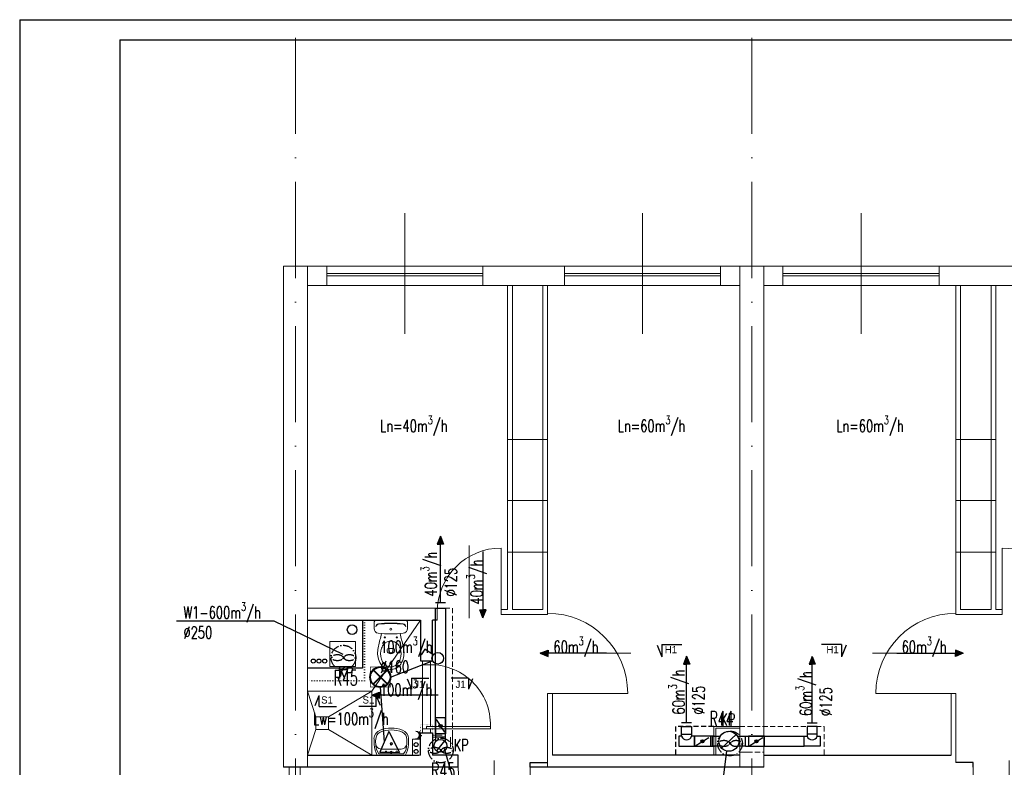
# Model space of a CAD drawing. Header units: millimetres. Extents: x -6513 to 30474, y -6915 to 65597.
# Tile 199 of 256: x -3136 to -1906, y 23280 to 24214. Entities that reach past the tile are written whole.
import ezdxf
from ezdxf.enums import TextEntityAlignment as Align

# ---------------------------------------------------------------- set-up
doc = ezdxf.new("R2010")
doc.units = ezdxf.units.MM
for name, pattern in [('ACAD_ISO03W100', [30, 12, -18]), ('ACAD_ISO10W100', [18, 12, -3, 0, -3]), ('DASHED', [19.05, 12.7, -6.35]), ('DOT', [6.35, 0, -6.35])]:
    doc.linetypes.add(name, pattern=pattern)
doc.layers.get('0').update_dxf_attribs({"color": 8})
for name, color, linetype in [('A200_General07', 8, 'Continuous'), ('A200_General08', 8, 'Continuous'), ('A270_text04', 8, 'Continuous'), ('A_obudowy', 8, 'Continuous'), ('DB_inst_pomocn', 8, 'Continuous'), ('DB_WM_nawiew-opis', 8, 'Continuous')]:
    doc.layers.add(name, color=color, linetype=linetype)
for name, color, linetype, lineweight in [('A_cienka', 8, 'Continuous', 5), ('A_linia przekroj', 8, 'Continuous', 25), ('A_osie', 8, 'ACAD_ISO10W100', 5), ('A_przerywana', 8, 'ACAD_ISO03W100', 5), ('A_widok', 8, 'Continuous', 13), ('cieńkie', 8, 'Continuous', 9), ('DB-WM-nawiew-opis', 8, 'Continuous', 25), ('DB-WM-nawiew-opis-odnośnik', 8, 'Continuous', 30), ('DB-WM-wywiew-opis', 8, 'Continuous', 25), ('DB_WM_nawiew', 8, 'Continuous', 30), ('DB_WM_ścianka nowa', 8, 'Continuous', 25), ('E_gniazda wtykowe', 1, 'Continuous', 30), ('E_oświetlenie', 1, 'Continuous', 30), ('E_technologia', 1, 'ACAD_ISO10W100', 30), ('noew ściany archwig', 8, 'Continuous', 9), ('R-TABELKA', 8, 'Continuous', 25), ('snitarne archwig nowe', 8, 'Continuous', 9), ('Stolarka ARCHWIG', 8, 'Continuous', 5), ('widokowe ARCHWIG', 8, 'Continuous', 5), ('wyburzenia', 8, 'DOT', 20), ('Ściany ARCHWIG', 8, 'Continuous', 30)]:
    doc.layers.add(name, color=color, linetype=linetype, lineweight=lineweight)
doc.styles.add('BRH', font='txt')
doc.styles.add('SIMPLEXD', font='SIMPLEX.SHX', dxfattribs={"width": 0.6})
doc.styles.get("Standard").update_dxf_attribs({"font": 'txt.shx', "width": 0.9})

# ---------------------------------------------------------------- blocks, each defined once
blk = doc.blocks.new('drzwi schem')
at = {"color": 252}
blk.add_line((0, 0), (0, 1), dxfattribs=at)
at = {"color": 252, "ltscale": 10}
blk.add_line((0.5, -0.093), (0.5, 1.04), dxfattribs=at)
at = {"color": 252}
blk.add_arc((0, 0), 1, 0, 90, dxfattribs=at)
blk = doc.blocks.new('umywalka oli2')
at = {"layer": 'snitarne archwig nowe', "color": 252}
for p, q in [((0, 17.6), (0, 0)), ((2, 15.4), (2, 0)), ((20.9, 21.6), (13.7, 21.6)), ((0, 0), (0, -17.6)), ((2, 0), (2, -15.4)), ((7.9, 0), (7.9, 10.8)), ((7.9, -10.8), (7.9, 0)), ((13.7, -21.6), (20.9, -21.6))]:
    blk.add_line(p, q, dxfattribs=at)
for centre, radius in [((4.1, 0), 1.11), ((4.5, 6.6), 0.994), ((14.5, 0), 1.48), ((14.5, 0), 0.946), ((4.5, -6.6), 0.994)]:
    blk.add_circle(centre, radius, dxfattribs=at)
for centre, radius, start, end in [((15.6, -9.9), 31.5, 93.3155, 119.5931), ((14.2, -1.1), 20.5, 88.5847, 126.5008), ((15.3, 12), 7.48, 91.7023, 188.8292), ((17.3, -1.9), 21.5, 82.9063, 97.0937), ((20.4, 10.2), 9.2, 23.1986, 92.7468), ((20.2, 9.5), 12.2, 20.9395, 86.4287), ((-1.2, 0), 33.1, 360, 24.6987), ((-3.2, 0), 37.4, 360, 21.6896), ((-1.2, 0), 33.1, 335.3013, 0), ((-3.2, 0), 37.4, 338.3104, 0), ((15.3, -12), 7.48, 171.1708, 268.2977), ((15.6, 9.9), 31.5, 240.4069, 266.6845), ((14.2, 1.1), 20.5, 233.4992, 271.4153), ((17.3, 1.9), 21.5, 262.9063, 277.0937), ((20.4, -10.2), 9.2, 267.2532, 336.8014), ((20.2, -9.5), 12.2, 273.5713, 339.0605)]:
    blk.add_arc(centre, radius, start, end, dxfattribs=at)
blk = doc.blocks.new('klop oli 2')
at = {"layer": 'snitarne archwig nowe', "color": 252}
for p, q in [((0, 17.2), (0, 0)), ((3.8, 20.9), (10.5, 20.9)), ((0, -17.2), (0, 0)), ((3.8, 0), (3.8, 1)), ((3.8, 0), (3.8, -1)), ((38.9, 4.5), (37, 4.5)), ((38.9, -4.5), (37, -4.5)), ((3.8, -20.9), (10.5, -20.9))]:
    blk.add_line(p, q, dxfattribs=at)
for centre, radius in [((11.5, 0), 1.27), ((11.5, 0), 1.27), ((21.6, 7.5), 0.706), ((21.6, -7.5), 0.706)]:
    blk.add_circle(centre, radius, dxfattribs=at)
for centre, radius, start, end in [((3.8, 17.2), 3.76, 90, 180), ((144.9, 0), 141.2, 173.7281, 180), ((144.9, 0), 140.5, 173.6694, 180), ((8.4, 15), 3.76, 90, 173.7281), ((9, 15.1), 3.76, 100.2428, 173.7859), ((10.5, 14.9), 6.02, 6.7931, 90), ((-114.7, 0), 132.1, 0, 6.7931), ((80, -215.2), 235.3, 101.5744, 105.544), ((43.1, -10.6), 23.5, 101.6195, 117.4027), ((44.8, -39.8), 56.5, 94.3794, 102.2907), ((42.4, -7.4), 20.3, 60.8839, 101.6195), ((41.4, -8), 24.5, 51.2869, 92.3028), ((144.9, 0), 141.2, 180, 186.2719), ((144.9, 0), 140.5, 180, 186.3306), ((-114.7, 0), 132.1, 353.2069, 0), ((43.3, 0), 16.9, 173.7581, 180), ((43.3, 0), 16.9, 180, 186.2419), ((37.3, 0.7), 10.9, 117.4027, 173.7581), ((63.6, 0), 28.2, 173.3508, 180), ((63.6, 0), 28.2, 180, 186.6492), ((37, 3.1), 1.41, 90, 173.3508), ((38.9, 1.7), 2.82, 36.8699, 90), ((36.6, 0), 5.65, 0, 36.8699), ((36.6, 0), 5.65, 323.1301, 0), ((46.6, 0), 11.8, 0, 60.8839), ((46.6, 0), 11.8, 299.1161, 0), ((46.6, 0), 15.1, 0, 47.5638), ((46.6, 0), 15.1, 312.4362, 0), ((80, 215.2), 235.3, 254.456, 258.4256), ((37.3, -0.7), 10.9, 186.2419, 242.5973), ((43.1, 10.6), 23.5, 242.5973, 258.3805), ((37, -3.1), 1.41, 186.6492, 270), ((42.4, 7.4), 20.3, 258.3805, 299.1161), ((38.9, -1.7), 2.82, 270, 323.1301), ((41.4, 8), 24.5, 267.6972, 308.7131), ((3.8, -17.2), 3.76, 180, 270), ((8.4, -15), 3.76, 186.2719, 270), ((9, -15.1), 3.76, 186.2141, 259.7572), ((10.5, -14.9), 6.02, 270, 353.2069), ((44.8, 39.8), 56.5, 257.7093, 265.6206)]:
    blk.add_arc(centre, radius, start, end, dxfattribs=at)
blk = doc.blocks.new('A$C2355049C')
at = {"layer": 'DB-WM-nawiew-opis-odnośnik'}
h = blk.add_hatch(color=256, dxfattribs=at)
h.paths.add_polyline_path([(0, -9.8), (3.9, -9.8), (0, 0)])
h.paths.add_polyline_path([(0, 0), (-3.9, -9.8), (0, -9.8)])
at = {"layer": 'DB-WM-nawiew-opis-odnośnik', "flags": 128}
for points in [[(0, 0), (-3.9, -9.8), (0, -9.8)], [(0, -82.9), (0, 0)], [(0, 0), (3.9, -9.8), (0, -9.8)]]:
    blk.add_lwpolyline(points, dxfattribs=at)
blk = doc.blocks.new('A$C21C24CF4')
at = {"layer": 'DB_WM_nawiew'}
h = blk.add_hatch(color=256, dxfattribs=at)
edge = h.paths.add_edge_path()
edge.add_arc((10, -6.2), 2, 0, 360)
for points in [[(20, 0), (0, 0), (0, -12.5), (20, -12.5)], [(1.8, -11.4), (17.9, -1.3)]]:
    blk.add_lwpolyline(points, dxfattribs=at)
blk.add_circle((10, -6.2), 2, dxfattribs=at)
blk = doc.blocks.new('Sect Mk right')
at = {"layer": 'A200_General07', "color": 1}
for p, q in [((0.29, 7.48), (3.92, 6.01)), ((0, 6.01), (0, -0.21)), ((0, 6.01), (3.92, 6.01))]:
    blk.add_line(p, q, dxfattribs=at)
at = {"layer": 'A270_text04', "color": 0, "style": 'BRH'}
blk.add_attdef('-', text='', height=4.51, dxfattribs=at).set_placement((1.77, 1.49), align=Align.MIDDLE)
blk = doc.blocks.new('raster')
at = {"layer": 'E_oświetlenie', "lineweight": 40}
for p, q in [((-21.2, 21.2), (21.2, -21.2)), ((21.2, 21.2), (-21.2, -21.2))]:
    blk.add_line(p, q, dxfattribs=at)
at = {"layer": 'E_oświetlenie', "const_width": 2}
blk.add_lwpolyline([(-30, -30), (30, -30), (30, 30), (-30, 30)], close=True, dxfattribs=at)
at = {"layer": 'E_oświetlenie', "lineweight": 40}
blk.add_circle((0, 0), 30, dxfattribs=at)
blk = doc.blocks.new('gw1')
at = {"layer": 'E_gniazda wtykowe'}
for p, q in [((99083.8, 55839.3), (99080.1, 55839.3)), ((99083.8, 55833.1), (99083.8, 55845.4))]:
    blk.add_line(p, q, dxfattribs=at)
blk.add_arc((99089.8, 55839), 6.04, 87.7958, 267.7958, dxfattribs=at)

msp = doc.modelspace()

# ---------------------------------------------------------------- hatches: boundary and pattern name
at = {"layer": 'DB_WM_nawiew'}
h = msp.add_hatch(color=256, dxfattribs=at)
edge = h.paths.add_edge_path()
edge.add_arc((-2282.973, 23312.562), 2, 0, 360)
h = msp.add_hatch(color=256, dxfattribs=at)
edge = h.paths.add_edge_path()
edge.add_arc((-2215.473, 23312.562), 2, 0, 360)

# ---------------------------------------------------------------- linework, layer by layer
at = {"layer": 'A_cienka', "ltscale": 10}
for p, q in [((-2654.946, 23821.663), (-2654.946, 23972.46)), ((-2357.946, 23821.663), (-2357.946, 23972.46)), ((-2084.946, 23821.663), (-2084.946, 23972.46))]:
    msp.add_line(p, q, dxfattribs=at)
at = {"layer": 'A_cienka'}
for p, q in [((-2776.446, 23906.062), (2360.554, 23906.062)), ((-2776.446, 23906.062), (4647.554, 23906.062)), ((-2557.446, 23897.062), (-2752.446, 23897.062)), ((-2557.446, 23894.062), (-2752.446, 23894.062)), ((-2455.446, 23897.062), (-2260.446, 23897.062)), ((-2455.446, 23894.062), (-2260.446, 23894.062)), ((-1987.446, 23897.062), (-2182.446, 23897.062)), ((-1987.446, 23894.062), (-2182.446, 23894.062)), ((-2776.446, 23882.062), (-2236.446, 23882.062)), ((-2206.446, 23882.062), (-1666.446, 23882.062)), ((-2476.446, 23689.657), (-2526.446, 23689.657)), ((-1966.446, 23689.657), (-1916.446, 23689.657)), ((-2476.446, 23613.576), (-2526.446, 23613.576)), ((-1966.446, 23613.576), (-1916.446, 23613.576)), ((-2476.446, 23548.766), (-2526.446, 23548.766)), ((-1966.446, 23548.766), (-1916.446, 23548.766)), ((-2799.544, 23280.062), (-2799.544, 23092.062)), ((-2785.544, 23280.062), (-2785.544, 23092.062))]:
    msp.add_line(p, q, dxfattribs=at)
at = {"layer": 'A_linia przekroj'}
for p, q in [((-2614.353, 23464.062), (-2620.446, 23464.062)), ((-2588.232, 23295.062), (-2620.446, 23295.062)), ((-2588.232, 23280.062), (-2588.232, 23295.062)), ((-2236.446, 23295.062), (-2470.446, 23295.062)), ((-2206.446, 23295.062), (-1972.446, 23295.062)), ((-2776.446, 23280.062), (-2806.446, 23280.062)), ((-2588.232, 23280.062), (-2776.446, 23280.062)), ((-2498.232, 23280.062), (-2498.232, 23286.062)), ((-2498.232, 23286.062), (-2476.446, 23286.062)), ((-2206.446, 23280.062), (-2498.232, 23280.062)), ((-1944.661, 23286.062), (-1966.446, 23286.062)), ((-1944.661, 23280.062), (-1944.661, 23286.062))]:
    msp.add_line(p, q, dxfattribs=at)
at = {"layer": 'A_obudowy', "linetype": 'DASHED', "ltscale": 0.5}
for p, q in [((-2268.946, 23330.992), (-2316.673, 23330.992)), ((-2316.673, 23330.992), (-2316.673, 23295.062))]:
    msp.add_line(p, q, dxfattribs=at)
at = {"layer": 'A_osie', "ltscale": 10}
for p, q in [((-2791.446, 22450.619), (-2791.446, 24202.678)), ((-2221.446, 22450.619), (-2221.446, 24202.678))]:
    msp.add_line(p, q, dxfattribs=at)
at = {"layer": 'A_osie', "color": 252, "ltscale": 10}
msp.add_line((-2791.446, 22450.619), (-2791.446, 23964.427), dxfattribs=at)
at = {"layer": 'A_przerywana', "linetype": 'DASHED', "ltscale": 0.5}
for p, q in [((-2614.353, 23479.062), (-2595.446, 23479.062)), ((-2595.446, 23320.062), (-2595.446, 23479.062)), ((-2236.446, 23330.992), (-2131.062, 23330.992)), ((-2131.062, 23330.992), (-2131.062, 23295.062)), ((-2236.446, 23298.992), (-2206.446, 23298.992))]:
    msp.add_line(p, q, dxfattribs=at)
at = {"layer": 'A_przerywana', "linetype": 'ByBlock'}
for p, q in [((-2236.446, 23330.992), (-2268.946, 23330.992)), ((-2268.946, 23330.992), (-2268.946, 23295.062)), ((-2236.446, 23330.992), (-2268.946, 23330.992)), ((-2268.946, 23330.992), (-2268.946, 23295.062)), ((-2236.446, 23328.992), (-2266.446, 23328.992)), ((-2266.446, 23328.992), (-2266.446, 23295.062)), ((-2236.446, 23328.992), (-2266.446, 23328.992)), ((-2266.446, 23328.992), (-2266.446, 23295.062))]:
    msp.add_line(p, q, dxfattribs=at)
at = {"layer": 'A_przerywana'}
for p, q in [((-2620.446, 23320.062), (-2595.446, 23320.062)), ((-2620.446, 23317.562), (-2597.946, 23317.562)), ((-2597.946, 23317.562), (-2597.946, 23295.062)), ((-2595.446, 23320.062), (-2595.446, 23295.062))]:
    msp.add_line(p, q, dxfattribs=at)
at = {"layer": 'A_przerywana', "color": 252}
msp.add_line((-2236.446, 23298.992), (-2206.446, 23298.992), dxfattribs=at)
at = {"layer": 'A_widok', "ltscale": 5}
for p, q in [((-2806.446, 23280.062), (-2806.446, 23906.062)), ((-2806.446, 23906.062), (-2776.446, 23906.062)), ((-2776.446, 23280.062), (-2776.446, 23906.062)), ((-2236.446, 23906.062), (-2236.446, 23400.062)), ((-2236.446, 23906.062), (-2206.446, 23906.062)), ((-2206.446, 23906.062), (-2206.446, 23400.062)), ((-2526.446, 23882.062), (-2526.446, 23477.062)), ((-2520.446, 23882.062), (-2520.446, 23477.062)), ((-2482.446, 23882.062), (-2482.446, 23477.062)), ((-2476.446, 23882.062), (-2476.446, 23477.062)), ((-1966.446, 23882.062), (-1966.446, 23477.062)), ((-1960.446, 23882.062), (-1960.446, 23477.062)), ((-1922.446, 23882.062), (-1922.446, 23477.062)), ((-1916.446, 23882.062), (-1916.446, 23477.062)), ((-2236.446, 23280.062), (-2236.446, 23548.719)), ((-2206.446, 23280.062), (-2206.446, 23548.719)), ((-2614.353, 23479.062), (-2776.446, 23479.062)), ((-2614.353, 23479.062), (-2624.446, 23479.062)), ((-2614.353, 23464.062), (-2614.353, 23479.062)), ((-2526.446, 23477.062), (-2534.353, 23477.062)), ((-2534.353, 23471.062), (-2534.353, 23477.062)), ((-2482.446, 23477.062), (-2520.446, 23477.062)), ((-2476.446, 23471.062), (-2476.446, 23477.062)), ((-1966.446, 23471.062), (-1966.446, 23477.062)), ((-1960.446, 23477.062), (-1922.446, 23477.062)), ((-1916.446, 23477.062), (-1908.54, 23477.062)), ((-1908.54, 23477.062), (-1908.54, 23471.062)), ((-2476.446, 23471.062), (-2534.353, 23471.062)), ((-1966.446, 23471.062), (-1908.54, 23471.062)), ((-2476.446, 23280.062), (-2476.446, 23372.478)), ((-2476.446, 23372.478), (-2470.446, 23372.478)), ((-2470.446, 23295.062), (-2470.446, 23372.478)), ((-1972.446, 23295.062), (-1972.446, 23372.478)), ((-1972.446, 23372.478), (-1966.446, 23372.478)), ((-1966.446, 23286.062), (-1966.446, 23372.478))]:
    msp.add_line(p, q, dxfattribs=at)
for points in [[(-2776.446, 23882.062), (-2752.446, 23882.062), (-2752.446, 23906.062), (-2776.446, 23906.062)], [(-2557.446, 23906.062), (-2455.446, 23906.062), (-2455.446, 23882.062), (-2557.446, 23882.062)], [(-2236.446, 23882.062), (-2260.446, 23882.062), (-2260.446, 23906.062), (-2236.446, 23906.062)], [(-2206.446, 23882.062), (-2182.446, 23882.062), (-2182.446, 23906.062), (-2206.446, 23906.062)], [(-1987.446, 23906.062), (-1885.446, 23906.062), (-1885.446, 23882.062), (-1987.446, 23882.062)]]:
    msp.add_lwpolyline(points, close=True, dxfattribs=at)
at = {"layer": 'cieńkie'}
for p, q in [((-2748.446, 23437.062), (-2716.446, 23437.062)), ((-2748.446, 23406.062), (-2748.446, 23437.062)), ((-2745.946, 23437.062), (-2718.946, 23437.062)), ((-2716.446, 23437.062), (-2716.446, 23406.062)), ((-2716.446, 23406.062), (-2716.446, 23420.062)), ((-2748.446, 23406.062), (-2734.446, 23406.062)), ((-2716.446, 23406.062), (-2748.446, 23406.062)), ((-2739.446, 23406.062), (-2725.446, 23406.062))]:
    msp.add_line(p, q, dxfattribs=at)
at = {"layer": 'DB-WM-nawiew-opis'}
for points in [[(-2712.189, 23246.989), (-2588.931, 23246.989), (-2605.477, 23303.255)], [(-2377.301, 23247.154), (-2259.295, 23247.154), (-2252.523, 23300.405)]]:
    msp.add_lwpolyline(points, dxfattribs=at)
at = {"layer": 'DB-WM-wywiew-opis'}
msp.add_lwpolyline([(-2940.03, 23462.888), (-2818.371, 23462.888), (-2732.446, 23421.562)], dxfattribs=at)
at = {"layer": 'DB_inst_pomocn'}
for centre, radius in [((-2720.741, 23451.999), 6), ((-2769.262, 23412.868), 2.5), ((-2762.206, 23412.868), 2.5), ((-2755.035, 23412.868), 2.5)]:
    msp.add_circle(centre, radius, dxfattribs=at)
at = {"layer": 'DB_WM_nawiew', "ltscale": 0.5}
for points in [[(-2604.047, 23485.746), (-2616.547, 23485.746)], [(-2309.073, 23335.992), (-2296.573, 23335.992)], [(-2152.162, 23335.669), (-2139.662, 23335.669)]]:
    msp.add_lwpolyline(points, dxfattribs=at)
at = {"layer": 'DB_WM_nawiew'}
for points in [[(-2616.652, 23321.697), (-2616.652, 23479.062), (-2604.152, 23479.062), (-2604.152, 23321.697)], [(-2309.073, 23321.562), (-2309.073, 23330.992), (-2296.573, 23330.992), (-2296.573, 23321.562)], [(-2139.662, 23321.562), (-2139.662, 23330.992), (-2152.162, 23330.992), (-2152.162, 23321.562)], [(-2616.652, 23321.73), (-2616.652, 23311.89)], [(-2604.152, 23315.89), (-2604.152, 23321.697), (-2616.652, 23321.697)], [(-2604.152, 23311.89), (-2604.152, 23317.697), (-2616.652, 23317.697)], [(-2605.425, 23313.16), (-2615.379, 23300.633)], [(-2312.673, 23306.312), (-2292.973, 23306.312), (-2292.973, 23318.812), (-2296.573, 23318.812)], [(-2309.073, 23318.812), (-2312.673, 23318.812), (-2312.673, 23306.312)], [(-2309.073, 23318.812), (-2309.073, 23321.562), (-2296.573, 23321.562), (-2296.573, 23318.812)], [(-2272.973, 23318.812), (-2292.973, 23318.812), (-2292.973, 23306.312), (-2272.973, 23306.312)], [(-2291.202, 23307.419), (-2275.081, 23317.494)], [(-2267.871, 23318.812), (-2272.973, 23318.812), (-2272.973, 23306.312), (-2267.871, 23306.312)], [(-2260.875, 23306.312), (-2270.473, 23306.312), (-2270.473, 23318.812), (-2260.719, 23318.812)], [(-2259.187, 23304.115), (-2240.759, 23321.009)], [(-2239.071, 23318.812), (-2229.473, 23318.812), (-2229.473, 23306.312), (-2239.227, 23306.312)], [(-2229.359, 23318.812), (-2153.962, 23318.812)], [(-2205.473, 23318.812), (-2225.473, 23318.812), (-2225.473, 23306.312), (-2205.473, 23306.312)], [(-2223.702, 23307.419), (-2207.581, 23317.494)], [(-2205.473, 23306.312), (-2205.473, 23318.812)], [(-2136.062, 23306.312), (-2155.762, 23306.312), (-2155.762, 23318.812), (-2152.162, 23318.812)], [(-2139.662, 23318.812), (-2139.662, 23321.562), (-2152.162, 23321.562), (-2152.162, 23318.812)], [(-2139.662, 23318.812), (-2136.062, 23318.812), (-2136.062, 23306.312)], [(-2229.359, 23306.312), (-2155.762, 23306.312)]]:
    msp.add_lwpolyline(points, dxfattribs=at)
at = {"layer": 'DB_WM_nawiew', "color": 1}
for centre, radius in [((-2249.973, 23312.562), 12.5), ((-2249.973, 23312.562), 12.5), ((-2610.402, 23306.897), 8)]:
    msp.add_circle(centre, radius, dxfattribs=at)
at = {"layer": 'DB_WM_nawiew'}
for centre in [(-2282.973, 23312.562), (-2215.473, 23312.562)]:
    msp.add_circle(centre, 2, dxfattribs=at)
for centre in [(-2302.823, 23321.042), (-2145.912, 23321.042)]:
    msp.add_arc(centre, 6.636, 199.636833, 340.363167, dxfattribs=at)
at = {"layer": 'DB_WM_ścianka nowa'}
msp.add_lwpolyline([(-2707.946, 23464.062), (-2707.946, 23409.062), (-2707.946, 23404.062), (-2776.446, 23404.062)], dxfattribs=at)
at = {"layer": 'E_oświetlenie'}
for p, q in [((-2629.983, 23427.547), (-2634.684, 23420.771)), ((-2619.691, 23420.407), (-2629.983, 23427.547)), ((-2672.967, 23392.85), (-2620.446, 23413.062)), ((-2685.567, 23380.25), (-2680.698, 23311.974)), ((-2675.077, 23324.823), (-2686.32, 23299.125)), ((-2675.077, 23324.823), (-2661.537, 23298.77)), ((-2686.32, 23299.125), (-2661.537, 23298.77))]:
    msp.add_line(p, q, dxfattribs=at)
at = {"layer": 'E_oświetlenie', "const_width": 1.05}
msp.add_lwpolyline([(-2661.537, 23298.77), (-2675.077, 23324.823), (-2686.32, 23299.125)], close=True, dxfattribs=at)
at = {"layer": 'E_oświetlenie'}
msp.add_circle((-2613.732, 23416.273), 7.252, dxfattribs=at)
at = {"layer": 'E_technologia'}
for p, q in [((-2732.848, 23418.495), (-2730.443, 23415.715)), ((-2730.443, 23418.495), (-2732.848, 23415.715)), ((-2611.141, 23302.59), (-2608.737, 23299.811)), ((-2608.737, 23302.59), (-2611.141, 23299.811)), ((-2249.78, 23311.286), (-2247.375, 23308.507)), ((-2247.375, 23311.286), (-2249.78, 23308.507))]:
    msp.add_line(p, q, dxfattribs=at)
for centre in [(-2731.646, 23417.105), (-2248.578, 23309.896), (-2609.939, 23301.201)]:
    msp.add_circle(centre, 15.427, dxfattribs=at)
for centre, start_param, end_param in [((-2739.273, 23417.105), 3.54986568, 9.01650493), ((-2724.019, 23417.105), 0.40827303, 5.87491228), ((-2256.204, 23309.896), 3.54986568, 9.01650493), ((-2240.951, 23309.896), 0.40827303, 5.87491228), ((-2617.566, 23301.201), 3.54986568, 9.01650493), ((-2602.312, 23301.201), 0.40827303, 5.87491228)]:
    msp.add_ellipse(centre, major_axis=(-7, 0), ratio=0.5, start_param=start_param, end_param=end_param, dxfattribs=at)
at = {"layer": 'R-TABELKA'}
for p, q in [((-3136.084, 24214.217), (8327.828, 24214.217)), ((-3136.084, 24214.217), (-3136.084, 22164.133)), ((-3011.084, 24189.217), (8302.828, 24189.217)), ((-3011.084, 24189.217), (-3011.084, 22189.133))]:
    msp.add_line(p, q, dxfattribs=at)
at = {"layer": 'snitarne archwig nowe'}
for points in [[(-2696.29, 23375.218), (-2635.446, 23464.062)], [(-2776.446, 23375.218), (-2696.29, 23375.218), (-2696.29, 23295.062)], [(-2766.29, 23343.218), (-2776.29, 23375.218)], [(-2750.29, 23343.218), (-2696.29, 23375.218)], [(-2766.29, 23327.218), (-2776.29, 23295.218)], [(-2750.29, 23327.218), (-2696.29, 23295.218)]]:
    msp.add_lwpolyline(points, dxfattribs=at)
msp.add_lwpolyline([(-2766.29, 23327.218), (-2750.29, 23327.218), (-2750.29, 23343.218), (-2766.29, 23343.218)], close=True, dxfattribs=at)
at = {"layer": 'Stolarka ARCHWIG'}
for p, q in [((-2547.946, 23331.062), (-2627.946, 23331.062)), ((-2627.946, 23331.062), (-2627.946, 23328.062)), ((-2627.946, 23328.062), (-2547.946, 23328.062)), ((-2547.946, 23328.062), (-2547.946, 23331.062))]:
    msp.add_line(p, q, dxfattribs=at)
for points in [[(-2627.946, 23408.062), (-2622.946, 23408.062), (-2622.946, 23413.062), (-2632.946, 23413.062), (-2632.946, 23408.062), (-2625.446, 23408.062)], [(-2627.946, 23408.062), (-2622.946, 23408.062), (-2622.946, 23413.062), (-2632.946, 23413.062), (-2632.946, 23408.062), (-2625.446, 23408.062)], [(-2632.946, 23328.062), (-2632.946, 23408.062)], [(-2622.946, 23408.234), (-2622.946, 23331.062)], [(-2627.946, 23323.062), (-2622.946, 23323.062), (-2622.946, 23328.062), (-2632.946, 23328.062), (-2632.946, 23323.062), (-2625.446, 23323.062)]]:
    msp.add_lwpolyline(points, dxfattribs=at)
msp.add_arc((-2622.869, 23333.279), 74.955, 358.305166, 93.884215, dxfattribs=at)
at = {"layer": 'widokowe ARCHWIG'}
for p, q in [((-2635.446, 23315.062), (-2645.446, 23315.062)), ((-2645.446, 23315.062), (-2645.446, 23295.062)), ((-2635.446, 23295.062), (-2635.446, 23322.062)), ((-2635.446, 23295.062), (-2635.446, 23315.062)), ((-2645.446, 23295.062), (-2635.446, 23295.062))]:
    msp.add_line(p, q, dxfattribs=at)
at = {"layer": 'wyburzenia', "ltscale": 0.5}
for p, q in [((-2705.446, 23464.062), (-2705.446, 23388.062)), ((-2705.446, 23388.062), (-2776.446, 23388.062)), ((-2705.446, 23388.062), (-2705.446, 23388.062))]:
    msp.add_line(p, q, dxfattribs=at)
at = {"layer": 'wyburzenia', "ltscale": 0.2}
msp.add_lwpolyline([(-2635.446, 23333.062), (-2620.446, 23333.062), (-2620.446, 23323.062), (-2635.446, 23323.062)], close=True, dxfattribs=at)
at = {"layer": 'Ściany ARCHWIG'}
for p, q in [((-2776.446, 23464.062), (-2635.446, 23464.062)), ((-2635.446, 23464.062), (-2635.446, 23413.062)), ((-2620.446, 23413.062), (-2620.446, 23464.062)), ((-2635.446, 23413.062), (-2620.446, 23413.062)), ((-2635.446, 23323.062), (-2620.446, 23323.062)), ((-2635.446, 23295.062), (-2635.446, 23323.062)), ((-2635.446, 23323.062), (-2620.446, 23323.062)), ((-2620.446, 23323.062), (-2620.446, 23295.062)), ((-2776.446, 23295.062), (-2637.446, 23295.062))]:
    msp.add_line(p, q, dxfattribs=at)
for centre in [(-2640.783, 23308.409), (-2640.783, 23299.892)]:
    msp.add_circle(centre, 2.5, dxfattribs=at)

# ---------------------------------------------------------------- block references
at = {"layer": 'A200_General08'}
ref = msp.add_blockref('Sect Mk right', (-2309.632, 23433.648), dxfattribs=dict(at, xscale=-4, yscale=4, zscale=4, rotation=90))
ref.add_attrib('-', 'H1', dxfattribs={"layer": 'A270_text04', "color": 7, "height": 9, "style": 'BRH'}).set_placement((-2322.395, 23427.056), align=Align.MIDDLE)
ref = msp.add_blockref('Sect Mk right', (-2133.261, 23433.648), dxfattribs=dict(at, xscale=4, yscale=4, zscale=4, rotation=270))
ref.add_attrib('-', 'H1', dxfattribs={"layer": 'A270_text04', "color": 7, "height": 9, "style": 'BRH'}).set_placement((-2120.498, 23427.056), align=Align.MIDDLE)
ref = msp.add_blockref('Sect Mk right', (-2625.692, 23391.628), dxfattribs=dict(at, xscale=-3.5, yscale=3.5, zscale=3.5, rotation=90))
ref.add_attrib('-', 'J1', dxfattribs={"layer": 'A270_text04', "color": 7, "height": 9, "style": 'BRH'}).set_placement((-2636.906, 23383.608), align=Align.MIDDLE)
ref = msp.add_blockref('Sect Mk right', (-2596.375, 23391.628), dxfattribs=dict(at, xscale=3.5, yscale=3.5, zscale=3.5, rotation=270))
ref.add_attrib('-', 'J1', dxfattribs={"layer": 'A270_text04', "color": 7, "height": 9, "style": 'BRH'}).set_placement((-2585.162, 23383.608), align=Align.MIDDLE)
ref = msp.add_blockref('Sect Mk right', (-2740.894, 23356.205), dxfattribs=dict(at, xscale=3.5, yscale=3.5, zscale=3.5, rotation=90.00000000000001))
ref.add_attrib('-', 'S1', dxfattribs={"layer": 'A270_text04', "color": 7, "height": 9, "style": 'BRH'}).set_placement((-2752.108, 23364.225), align=Align.MIDDLE)
ref = msp.add_blockref('Sect Mk right', (-2711.577, 23356.205), dxfattribs=dict(at, xscale=-3.5, yscale=3.5, zscale=3.5, rotation=270))
ref.add_attrib('-', 'S1', dxfattribs={"layer": 'A270_text04', "color": 7, "height": 9, "style": 'BRH'}).set_placement((-2700.363, 23364.225), align=Align.MIDDLE)
at = {"layer": 'A_cienka', "yscale": 80, "zscale": 80}
for p, xscale in [((-2534.353, 23474.062), -80), ((-1908.54, 23474.062), 80)]:
    msp.add_blockref('drzwi schem', p, dxfattribs=dict(at, xscale=xscale))
at = {"layer": 'A_cienka', "yscale": 100, "zscale": 100}
for p, xscale, rotation in [((-2476.446, 23372.478), -100, 270), ((-1966.446, 23372.478), 100, 90)]:
    msp.add_blockref('drzwi schem', p, dxfattribs=dict(at, xscale=xscale, rotation=rotation))
at = {"layer": 'A_widok', "ltscale": 5, "yscale": 90, "zscale": 90, "rotation": 180}
for p, xscale in [((-2498.232, 23280.062), 90), ((-1944.661, 23280.062), -90)]:
    msp.add_blockref('drzwi schem', p, dxfattribs=dict(at, xscale=xscale))
at = {"layer": 'DB_WM_nawiew'}
for p in [(-2610.402, 23568.681), (-2145.912, 23418.604)]:
    msp.add_blockref('A$C2355049C', p, dxfattribs=at)
for name, p, rotation in [('A$C2355049C', (-2557.23, 23466.978), 180), ('A$C2355049C', (-2485.725, 23422.478), 90), ('A$C2355049C', (-2696.29, 23370.173), 90), ('A$C21C24CF4', (-2604.152, 23341.697), 270)]:
    msp.add_blockref(name, p, dxfattribs=dict(at, rotation=rotation))
at = {"layer": 'DB_WM_nawiew', "xscale": -1, "rotation": 270}
msp.add_blockref('A$C2355049C', (-1957.197, 23422.478), dxfattribs=at)
at = {"layer": 'DB_WM_nawiew', "xscale": -1}
msp.add_blockref('A$C2355049C', (-2302.823, 23418.928), dxfattribs=at)
at = {"layer": 'E_oświetlenie', "lineweight": 40, "xscale": 0.4199999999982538, "yscale": 0.4200000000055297, "zscale": 0.4199999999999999, "rotation": 180}
msp.add_blockref('raster', (-2685.567, 23392.85), dxfattribs=at)
at = {"layer": 'E_oświetlenie', "xscale": 0.7875000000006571, "yscale": 0.7875000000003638, "zscale": 0.7874999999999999, "rotation": 178.7624398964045}
msp.add_blockref('gw1', (76323.506, 65597.845), dxfattribs=at)
at = {"layer": 'noew ściany archwig', "xscale": -1, "rotation": 270}
msp.add_blockref('umywalka oli2', (-2671.803, 23294.915), dxfattribs=at)
at = {"layer": 'snitarne archwig nowe', "xscale": -1, "rotation": 90}
msp.add_blockref('klop oli 2', (-2672.397, 23464.062), dxfattribs=at)

# ---------------------------------------------------------------- texts
at = {"layer": 'DB-WM-nawiew-opis', "char_height": 15, "width": 37.14159, "attachment_point": 1, "rotation": 90}
for s, insert in [('\\A1;{\\Fsimplex|c238;\\W0.7;40m\\H0.7x;\\S3^ ;\\H1.4286x;/h\\P%%C125}', (-2635.039, 23493.387)), ('\\A1;{\\Fsimplex|c238;\\W0.7;40m\\H0.7x;\\S3^ ;\\H1.4286x;/h}', (-2577.761, 23483.473)), ('\\A1;{\\Fsimplex|c238;\\W0.7;60m\\H0.7x;\\S3^ ;\\H1.4286x;/h\\P%%C125}', (-2325.404, 23346.026)), ('\\A1;{\\Fsimplex|c238;\\W0.7;60m\\H0.7x;\\S3^ ;\\H1.4286x;/h\\P%%C125}', (-2166.531, 23344.211))]:
    msp.add_mtext(s, dxfattribs=dict(at, insert=insert))
at = {"layer": 'DB-WM-nawiew-opis', "char_height": 15, "width": 37.14159, "attachment_point": 1}
for s, insert in [('\\A1;{\\Fsimplex|c238;\\W0.7;60m\\H0.7x;\\S3^ ;\\H1.4286x;/h}', (-2469.23, 23443.009)), ('\\A1;{\\Fsimplex|c238;\\W0.7;60m\\H0.7x;\\S3^ ;\\H1.4286x;/h}', (-2034.207, 23443.009)), ('\\A1;{\\Fsimplex|c238;\\W0.7;100m\\H0.7x;\\S3^ ;\\H1.4286x;/h}', (-2685.894, 23389.411))]:
    msp.add_mtext(s, dxfattribs=dict(at, insert=insert))
at = {"layer": 'DB-WM-wywiew-opis', "insert": (-2931.493, 23486.077), "char_height": 15, "attachment_point": 1}
msp.add_mtext('\\A1;{\\Fsimplex|c238;\\W0.7;W1-600m\\H0.7x;\\S3^ ;\\H1.4286x;/h\\P%%C250}', dxfattribs=at)
at = {"layer": 'DB-WM-wywiew-opis', "char_height": 15, "width": 37.14159, "attachment_point": 1}
for s, insert in [('\\A1;{\\Fsimplex|c238;\\W0.7;100m\\H0.7x;\\S3^ ;\\H1.4286x;/h\\P%%C160}', (-2685.553, 23443.023)), ('\\A1;{\\Fsimplex|c238;\\W0.7;Lw=100m\\H0.7x;\\S3^ ;\\H1.4286x;/h}', (-2769.495, 23353.19))]:
    msp.add_mtext(s, dxfattribs=dict(at, insert=insert))
at = {"layer": 'DB-WM-wywiew-opis', "color": 1, "char_height": 15, "attachment_point": 1}
for insert, width in [((-2738.264, 23406.062), 37.14159), ((-2261.027, 23347.447), 37.14159), ((-2593.979, 23315.338), 33.07568)]:
    msp.add_mtext('\\A1;{\\Fsimplex|c238;\\W0.7;KP}', dxfattribs=dict(at, insert=insert, width=width))
at = {"layer": 'DB_WM_nawiew-opis', "char_height": 15, "width": 37.14159, "attachment_point": 1}
for s, insert in [('\\A1;{\\Fsimplex|c238;\\W0.7;Ln=40m\\H0.7x;\\S3^ ;\\H1.4286x;/h}', (-2685.693, 23719.245)), ('\\A1;{\\Fsimplex|c238;\\W0.7;Ln=60m\\H0.7x;\\S3^ ;\\H1.4286x;/h}', (-2388.693, 23719.245)), ('\\A1;{\\Fsimplex|c238;\\W0.7;Ln=60m\\H0.7x;\\S3^ ;\\H1.4286x;/h}', (-2115.693, 23719.245))]:
    msp.add_mtext(s, dxfattribs=dict(at, insert=insert))
at = {"layer": 'E_technologia', "style": 'SIMPLEXD', "width": 0.6}
for s, p in [('R45', (-2743.842, 23382.181)), ('R44', (-2274.333, 23331.043)), ('R45', (-2622.136, 23266.277))]:
    msp.add_text(s, height=19.2, dxfattribs=at).set_placement(p)

doc.saveas('drawing.dxf')
